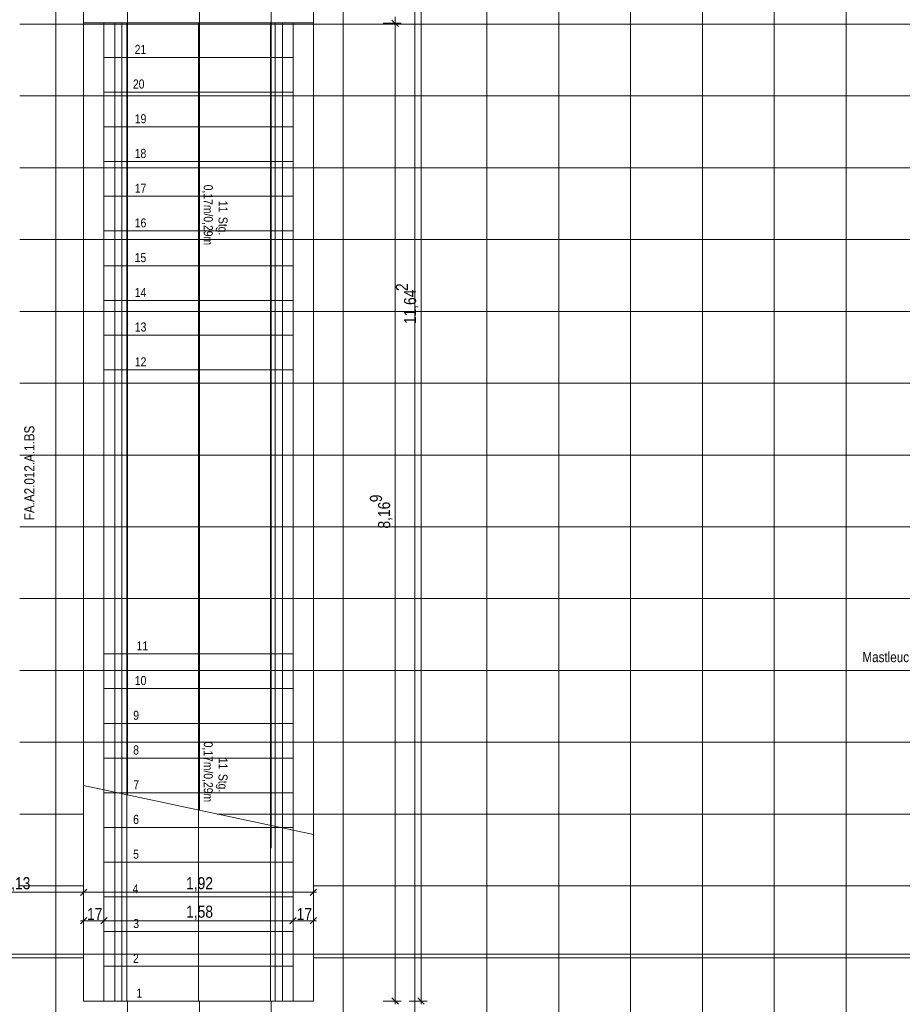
# Model space of a CAD drawing. Extents: x -620 to 3480, y 62 to 1102.
# Tile 16 of 256: x -475 to -328, y 368 to 532. Entities that reach past the tile are written whole.
import ezdxf
from ezdxf.lldxf.tags import DXFTag

# ---------------------------------------------------------------- set-up
doc = ezdxf.new("R2010")
doc.units = 0
doc.layers.get('0').update_dxf_attribs({"lineweight": 13})
for name, color, linetype, lineweight, true_color in [('30 -33 Aussenwände- 7 Fassade_ Elemente', 7, 'Continuous', 9, 0x00aacc), ('30 -35 Decken- 2.2 Treppen Außen', 7, 'Continuous', 9, 0x009999), ('70 -72 Beschriftung- 1 Beschriftung allgemein', 7, 'Continuous', 9, 0xff6633), ('70 -76 Bemaßung- 2 Allgemein', 9, 'Continuous', 5, 0x808080)]:
    doc.layers.add(name, color=color, linetype=linetype, lineweight=lineweight, true_color=true_color)
doc.layers.add('60- 61 allgemeine Ausstattung- 4 Terrassen', color=7, linetype='Continuous', lineweight=9)
doc.layers.add('70 -71 Achsen- 1 Gebäudeachsen', color=7, linetype='STRICHPUNKT2-A06G9SLK8I', lineweight=18)
doc.styles.get("Standard").update_dxf_attribs({"font": 'ARIALN.TTF'})
tags = doc.linetypes.add('grob-A06G9SLJ8I', pattern=[14, 3, -8, 3]).pattern_tags.tags
tags[8:9] = [DXFTag(74, 4), DXFTag(75, 0), DXFTag(340, '0'), DXFTag(46, 0.0), DXFTag(50, 0.0), DXFTag(44, 0.0), DXFTag(45, 0.0)]
tags[6:7] = [DXFTag(74, 4), DXFTag(75, 0), DXFTag(340, '0'), DXFTag(46, 0.0), DXFTag(50, 0.0), DXFTag(44, 0.0), DXFTag(45, 0.0)]
tags[4:5] = [DXFTag(74, 4), DXFTag(75, 0), DXFTag(340, '0'), DXFTag(46, 0.0), DXFTag(50, 0.0), DXFTag(44, 0.0), DXFTag(45, 0.0)]
tags = doc.linetypes.add('STRICHPUNKT2-A06G9SLK8I', pattern=[12.7, 6.35, -3.175, 0, -3.175]).pattern_tags.tags
tags[10:11] = [DXFTag(74, 4), DXFTag(75, 0), DXFTag(340, '0'), DXFTag(46, 0.0), DXFTag(50, 0.0), DXFTag(44, 0.0), DXFTag(45, 0.0)]
tags[8:9] = [DXFTag(74, 4), DXFTag(75, 0), DXFTag(340, '0'), DXFTag(46, 0.0), DXFTag(50, 0.0), DXFTag(44, 0.0), DXFTag(45, 0.0)]
tags[6:7] = [DXFTag(74, 4), DXFTag(75, 0), DXFTag(340, '0'), DXFTag(46, 0.0), DXFTag(50, 0.0), DXFTag(44, 0.0), DXFTag(45, 0.0)]
tags[4:5] = [DXFTag(74, 4), DXFTag(75, 0), DXFTag(340, '0'), DXFTag(46, 0.0), DXFTag(50, 0.0), DXFTag(44, 0.0), DXFTag(45, 0.0)]

# ---------------------------------------------------------------- blocks, each defined once
blk = doc.blocks.new('Referenz-A06G9SLM8I')
at = {"layer": '30 -33 Aussenwände- 7 Fassade_ Elemente', "color": 0, "linetype": 'grob-A06G9SLJ8I', "lineweight": -2, "ltscale": 0.13}
for p, q in [((-426, 588.96), (-426, 531.44)), ((-464.4, 531.44), (-464.4, 541.4))]:
    blk.add_line(p, q, dxfattribs=at)
at = {"layer": '30 -35 Decken- 2.2 Treppen Außen', "color": 0, "linetype": 'grob-A06G9SLJ8I', "lineweight": -2, "ltscale": 0.13}
for p, q in [((-461, 531.54), (-464.4, 531.54)), ((-426, 531.54), (-464.4, 531.54)), ((-464.4, 531.54), (-464.4, 404.05)), ((-461, 525.74), (-461, 531.54)), ((-461, 531.54), (-459.2, 531.54)), ((-461, 403.32), (-461, 531.54)), ((-459.2, 531.54), (-459.2, 402.94)), ((-458, 531.54), (-457.2, 531.54)), ((-458, 402.68), (-458, 531.54)), ((-457.2, 531.54), (-457.2, 402.51)), ((-445.2, 399.96), (-445.2, 531.54)), ((-432.4, 531.54), (-433.2, 531.54)), ((-433.2, 531.54), (-433.2, 397.41)), ((-432.4, 397.24), (-432.4, 531.54)), ((-429.4, 531.54), (-431.2, 531.54)), ((-431.2, 531.54), (-431.2, 396.99)), ((-429.4, 531.54), (-429.4, 396.61)), ((-426, 531.54), (-429.4, 531.54)), ((-429.4, 525.74), (-429.4, 531.54)), ((-426, 395.88), (-426, 531.54)), ((-429.4, 525.74), (-461, 525.74)), ((-461, 519.94), (-461, 525.74)), ((-429.4, 519.94), (-429.4, 525.74)), ((-429.4, 519.94), (-461, 519.94)), ((-461, 514.14), (-461, 519.94)), ((-429.4, 514.14), (-429.4, 519.94)), ((-461, 508.34), (-461, 514.14)), ((-429.4, 514.14), (-461, 514.14)), ((-429.4, 508.34), (-429.4, 514.14)), ((-429.4, 508.34), (-461, 508.34)), ((-461, 502.54), (-461, 508.34)), ((-429.4, 502.54), (-429.4, 508.34)), ((-429.4, 502.54), (-461, 502.54)), ((-461, 496.74), (-461, 502.54)), ((-429.4, 496.74), (-429.4, 502.54)), ((-461, 490.94), (-461, 496.74)), ((-429.4, 496.74), (-461, 496.74)), ((-429.4, 490.94), (-429.4, 496.74)), ((-461, 485.14), (-461, 490.94)), ((-429.4, 490.94), (-461, 490.94)), ((-429.4, 485.14), (-429.4, 490.94)), ((-429.4, 485.14), (-461, 485.14)), ((-461, 479.34), (-461, 485.14)), ((-429.4, 479.34), (-429.4, 485.14)), ((-429.4, 479.34), (-461, 479.34)), ((-461, 473.54), (-461, 479.34)), ((-429.4, 473.54), (-429.4, 479.34)), ((-461, 426.06), (-461, 473.54)), ((-429.4, 473.54), (-461, 473.54)), ((-429.4, 426.06), (-429.4, 473.54)), ((-429.4, 426.06), (-461, 426.06)), ((-461, 420.26), (-461, 426.06)), ((-429.4, 420.26), (-429.4, 426.06)), ((-429.4, 420.26), (-461, 420.26)), ((-461, 414.46), (-461, 420.26)), ((-429.4, 414.46), (-429.4, 420.26)), ((-429.4, 414.46), (-461, 414.46)), ((-461, 408.66), (-461, 414.46)), ((-429.4, 408.66), (-429.4, 414.46)), ((-429.4, 408.66), (-461, 408.66)), ((-461, 408.66), (-461, 403.32)), ((-429.4, 402.86), (-429.4, 408.66)), ((-426, 395.88), (-464.4, 404.05)), ((-429.4, 402.86), (-458.85, 402.86)), ((-429.4, 397.06), (-429.4, 402.86)), ((-429.4, 397.06), (-431.56, 397.06)), ((-429.4, 396.61), (-429.4, 397.06))]:
    blk.add_line(p, q, dxfattribs=at)
at = {"layer": '30 -35 Decken- 2.2 Treppen Außen', "color": 0, "linetype": 'Continuous', "lineweight": -2, "ltscale": 0.13}
for p, q in [((-464.4, 404.05), (-464.4, 368.06)), ((-426, 395.88), (-464.4, 404.05)), ((-461, 403.32), (-461, 402.86)), ((-461, 368.06), (-461, 403.32)), ((-458.85, 402.86), (-461, 402.86)), ((-461, 402.86), (-461, 397.06)), ((-459.2, 402.94), (-459.2, 368.06)), ((-458, 368.06), (-458, 402.68)), ((-457.2, 402.51), (-457.2, 368.06)), ((-445.2, 368.06), (-445.2, 399.96)), ((-431.56, 397.06), (-461, 397.06)), ((-461, 397.06), (-461, 391.26)), ((-433.2, 397.41), (-433.2, 368.06)), ((-432.4, 368.06), (-432.4, 397.24)), ((-431.2, 396.99), (-431.2, 368.06)), ((-429.4, 396.61), (-429.4, 368.06)), ((-429.4, 391.26), (-429.4, 396.61)), ((-426, 368.06), (-426, 395.88)), ((-461, 391.26), (-429.4, 391.26)), ((-461, 385.46), (-461, 391.26)), ((-429.4, 385.46), (-429.4, 391.26)), ((-461, 379.66), (-461, 385.46)), ((-429.4, 385.46), (-461, 385.46)), ((-429.4, 379.66), (-429.4, 385.46)), ((-461, 373.86), (-461, 379.66)), ((-429.4, 379.66), (-461, 379.66)), ((-429.4, 373.86), (-429.4, 379.66)), ((-461, 368.06), (-461, 373.86)), ((-429.4, 373.86), (-461, 373.86)), ((-429.4, 368.06), (-429.4, 373.86)), ((-464.4, 368.06), (-461, 368.06)), ((-429.4, 368.06), (-461, 368.06)), ((-459.2, 368.06), (-461, 368.06)), ((-457.2, 368.06), (-458, 368.06)), ((-433.2, 368.06), (-432.4, 368.06)), ((-431.2, 368.06), (-429.4, 368.06)), ((-429.4, 368.06), (-426, 368.06))]:
    blk.add_line(p, q, dxfattribs=at)
at = {"layer": '60- 61 allgemeine Ausstattung- 4 Terrassen', "color": 0, "lineweight": -2}
for p, q in [((-421.05, 205.5), (-421.05, 588.96)), ((-409.05, 205.5), (-409.05, 588.96)), ((-397.05, 205.5), (-397.05, 588.96)), ((-385.05, 205.5), (-385.05, 588.96)), ((-373.05, 205.5), (-373.05, 588.96)), ((-361.05, 205.5), (-361.05, 588.96)), ((-349.05, 205.5), (-349.05, 588.96)), ((-337.05, 205.5), (-337.05, 588.96)), ((-469.05, 205.5), (-469.05, 541.4)), ((-475.06, 531.3), (-464.4, 531.3)), ((-426, 531.3), (13.4, 531.3)), ((-475.06, 519.3), (-464.4, 519.3)), ((-426, 519.3), (13.4, 519.3)), ((-475.06, 507.3), (-464.4, 507.3)), ((-426, 507.3), (13.4, 507.3)), ((-475.06, 495.3), (-464.4, 495.3)), ((-426, 495.3), (13.4, 495.3)), ((-475.06, 483.3), (-464.4, 483.3)), ((-426, 483.3), (13.4, 483.3)), ((-475.06, 471.3), (-464.4, 471.3)), ((-426, 471.3), (13.4, 471.3)), ((-475.06, 459.3), (-464.4, 459.3)), ((-426, 459.3), (13.4, 459.3)), ((-475.06, 447.3), (-464.4, 447.3)), ((-426, 447.3), (13.4, 447.3)), ((-475.06, 435.3), (-464.4, 435.3)), ((-426, 435.3), (13.4, 435.3)), ((-475.06, 423.3), (-464.4, 423.3)), ((-426, 423.3), (-169.05, 423.3)), ((-475.06, 411.3), (-464.4, 411.3)), ((-426, 411.3), (-169.05, 411.3)), ((-475.06, 399.3), (-464.4, 399.3)), ((-426, 399.3), (-169.05, 399.3)), ((-475.06, 387.3), (-464.4, 387.3)), ((-426, 387.3), (-169.05, 387.3)), ((-479, 375.3), (-464.4, 375.3)), ((-426, 375.3), (-169.05, 375.3)), ((-457.05, 205.5), (-457.05, 368.06)), ((-445.05, 205.5), (-445.05, 368.06)), ((-433.05, 205.5), (-433.05, 368.06))]:
    blk.add_line(p, q, dxfattribs=at)
at = {"layer": '70 -71 Achsen- 1 Gebäudeachsen', "color": 0, "linetype": 'STRICHPUNKT2-A06G9SLK8I', "lineweight": -2, "ltscale": 0.13}
blk.add_line((-554.53, 375.88), (92.91, 375.88), dxfattribs=at)
at = {"layer": '70 -76 Bemaßung- 2 Allgemein', "color": 0, "linetype": 'Continuous', "lineweight": -2, "ltscale": 0.13}
for p, q in [((-408.03, 369.12), (-408.03, 599.84)), ((-457.05, 588.96), (-457.05, 402.48)), ((-445.05, 588.96), (-445.05, 399.93)), ((-433.05, 588.96), (-433.05, 393.62)), ((-414.36, 531.44), (-411.36, 531.44)), ((-414.36, 531.44), (-411.36, 531.44)), ((-412.89, 531.97), (-411.83, 530.91)), ((-411.83, 530.91), (-412.89, 531.97)), ((-412.36, 530.94), (-412.36, 532.5)), ((-412.36, 531.94), (-412.36, 530.38)), ((-464.4, 531.3), (-426, 531.3)), ((-412.36, 530.38), (-412.36, 369.12)), ((-464.4, 519.3), (-426, 519.3)), ((-464.4, 507.3), (-426, 507.3)), ((-464.4, 495.3), (-426, 495.3)), ((-464.4, 483.3), (-426, 483.3)), ((-464.4, 471.3), (-426, 471.3)), ((-464.4, 459.3), (-426, 459.3)), ((-464.4, 447.3), (-426, 447.3)), ((-464.4, 435.3), (-426, 435.3)), ((-464.4, 423.3), (-426, 423.3)), ((-464.4, 411.3), (-426, 411.3)), ((-442.1, 399.3), (-426, 399.3)), ((-463.87, 386.78), (-464.93, 385.71)), ((-464.93, 385.71), (-463.87, 386.78)), ((-464.4, 388.25), (-464.4, 385.25)), ((-464.4, 388.25), (-464.4, 385.25)), ((-425.47, 386.78), (-426.53, 385.71)), ((-426, 388.17), (-426, 387.25)), ((-465.46, 386.25), (-485.94, 386.25)), ((-463.9, 386.25), (-465.46, 386.25)), ((-464.9, 386.25), (-463.34, 386.25)), ((-427.06, 386.25), (-463.34, 386.25)), ((-425.5, 386.25), (-427.06, 386.25)), ((-429.4, 384.22), (-429.4, 382.49)), ((-429.4, 384.22), (-429.4, 382.49)), ((-426, 384.22), (-426, 382.49)), ((-464.93, 380.95), (-463.87, 382.02)), ((-460.47, 382.02), (-461.53, 380.95)), ((-461.53, 380.95), (-460.47, 382.02)), ((-428.87, 382.02), (-429.93, 380.95)), ((-429.93, 380.95), (-428.87, 382.02)), ((-425.47, 382.02), (-426.53, 380.95)), ((-464.9, 381.49), (-463.34, 381.49)), ((-464.4, 379.97), (-464.4, 380.49)), ((-462.06, 381.49), (-463.34, 381.49)), ((-460.5, 381.49), (-462.06, 381.49)), ((-461.5, 381.49), (-459.94, 381.49)), ((-461, 380.15), (-461, 380.49)), ((-461, 380.15), (-461, 380.49)), ((-430.46, 381.49), (-459.94, 381.49)), ((-428.9, 381.49), (-430.46, 381.49)), ((-429.9, 381.49), (-428.34, 381.49)), ((-427.06, 381.49), (-428.34, 381.49)), ((-425.5, 381.49), (-427.06, 381.49)), ((-411.83, 367.53), (-412.89, 368.59)), ((-412.36, 367.56), (-412.36, 369.12)), ((-407.5, 367.53), (-408.56, 368.59)), ((-408.03, 367.56), (-408.03, 369.12)), ((-414.36, 368.06), (-411.36, 368.06)), ((-410.03, 368.06), (-407.03, 368.06))]:
    blk.add_line(p, q, dxfattribs=at)
at = {"layer": '30 -35 Decken- 2.2 Treppen Außen', "color": 0, "linetype": 'ByBlock', "lineweight": -2, "ltscale": 0.13, "char_height": 1.5103, "attachment_point": 1}
for s, insert, rotation in [('{\\fArial Narrow;21}', (-455.86, 527.83), 0.001), ('{\\fArial Narrow;20}', (-456.15, 522.05), 0.001), ('{\\fArial Narrow;19}', (-455.84, 516.25), 0.001), ('{\\fArial Narrow;18}', (-455.85, 510.45), 0.001), ('{\\fArial Narrow;17}', (-455.84, 504.63), 0.001), ('{\\fArial Narrow;0,17m/0,29m}', (-442.82, 504.47), 270.001), ('{\\fArial Narrow;11}', (-440.35, 501.78), 270.001), ('{\\fArial Narrow;16}', (-455.84, 498.85), 0.001), ('{\\fArial Narrow;Stg.}', (-440.35, 499.09), 270.001), ('{\\fArial Narrow;15}', (-455.86, 493.05), 0.001), ('{\\fArial Narrow;14}', (-455.84, 487.23), 0.001), ('{\\fArial Narrow;13}', (-455.84, 481.45), 0.001), ('{\\fArial Narrow;12}', (-455.83, 475.63), 0.001), ('{\\fArial Narrow;11}', (-455.55, 428.15), 0.001), ('{\\fArial Narrow;10}', (-455.84, 422.37), 0.001), ('{\\fArial Narrow;9}', (-456.1, 416.57), 0.001), ('{\\fArial Narrow;8}', (-456.11, 410.77), 0.001), ('{\\fArial Narrow;0,17m/0,29m}', (-442.82, 411.4), 270.001), ('{\\fArial Narrow;11}', (-440.35, 408.72), 270.001), ('{\\fArial Narrow;7}', (-456.08, 404.95), 0.001), ('{\\fArial Narrow;Stg.}', (-440.35, 406.02), 270.001), ('{\\fArial Narrow;6}', (-456.12, 399.17), 0.001), ('{\\fArial Narrow;5}', (-456.12, 393.37), 0.001), ('{\\fArial Narrow;4}', (-456.21, 387.55), 0.001), ('{\\fArial Narrow;3}', (-456.1, 381.77), 0.001), ('{\\fArial Narrow;2}', (-456.14, 375.95), 0.001), ('{\\fArial Narrow;1}', (-455.56, 370.15), 0.001)]:
    blk.add_mtext(s, dxfattribs=dict(at, insert=insert, rotation=rotation))
at = {"layer": '60- 61 allgemeine Ausstattung- 4 Terrassen', "color": 0, "linetype": 'Continuous', "lineweight": -2, "ltscale": 0.13, "insert": (-334.33, 426.39), "char_height": 1.7, "attachment_point": 1}
blk.add_mtext('{\\fArial Narrow;Mastleuchte}', dxfattribs=at)
at = {"layer": '70 -72 Beschriftung- 1 Beschriftung allgemein', "color": 0, "linetype": 'Continuous', "lineweight": -2, "ltscale": 0.13, "insert": (-474.3, 448.4), "char_height": 1.7, "attachment_point": 1, "rotation": 90}
blk.add_mtext('{\\fArial Narrow;FA.A2.012.A.1.BS}', dxfattribs=at)
at = {"layer": '70 -76 Bemaßung- 2 Allgemein', "color": 0, "linetype": 'Continuous', "lineweight": -2, "ltscale": 0.13, "char_height": 2.0138, "attachment_point": 1, "rotation": 90}
for s, insert in [('{\\fArial Narrow;2}', (-412.23, 486.7)), ('{\\fArial Narrow;11,64}', (-410.88, 481.17)), ('{\\fArial Narrow;9}', (-416.57, 451.41)), ('{\\fArial Narrow;8,16}', (-415.22, 447.01))]:
    blk.add_mtext(s, dxfattribs=dict(at, insert=insert))
at = {"layer": '70 -76 Bemaßung- 2 Allgemein', "color": 0, "linetype": 'Continuous', "lineweight": -2, "ltscale": 0.13, "char_height": 2.0138, "attachment_point": 1}
for s, insert in [('{\\fArial Narrow;1,13}', (-477.77, 388.76)), ('{\\fArial Narrow;1,92}', (-447.27, 388.76)), ('{\\fArial Narrow;17}', (-463.81, 383.6)), ('{\\fArial Narrow;1,58}', (-447.27, 384)), ('{\\fArial Narrow;17}', (-428.81, 383.6))]:
    blk.add_mtext(s, dxfattribs=dict(at, insert=insert))

msp = doc.modelspace()

# ---------------------------------------------------------------- block references
at = {"color": 8, "lineweight": 13, "ltscale": 0.13, "true_color": 0x808080}
msp.add_blockref('Referenz-A06G9SLM8I', (0, 0), dxfattribs=at)

doc.saveas('drawing.dxf')
